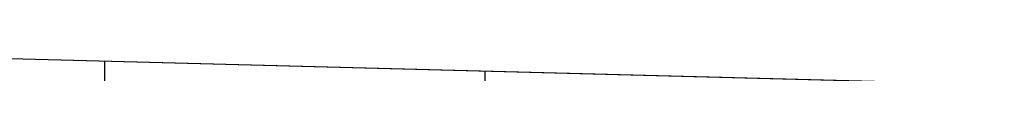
# Model space of a CAD drawing. Extents: x -8 to 8, y 0 to 107.
# Tile 225 of 256: x -4.2134 to -0.0441, y 57.6919 to 57.7755. Entities that reach past the tile are written whole.
import ezdxf

# ---------------------------------------------------------------- set-up
doc = ezdxf.new("R2010")
doc.units = 0
doc.layers.add('COUPLER_CASE', color=7, linetype='CONTINUOUS')

msp = doc.modelspace()

# ---------------------------------------------------------------- linework, layer by layer
at = {"layer": 'COUPLER_CASE', "color": 254}
for p, q in [((1.4297, 57.6061, 137.6473), (-5.0389, 57.7755, 137.4779)), ((-0.0703, 57.6454, 140.1088), (-5.0389, 57.7755, 139.9787)), ((-0.0703, 57.6454, 138.7934), (-5.0389, 57.7755, 138.7934)), ((-3.8533, 56.3952, 140.0098), (-3.8533, 57.7445, 140.0098)), ((-2.2428, 56.4374, 137.5511), (-2.2428, 57.7023, 137.5511))]:
    msp.add_line(p, q, dxfattribs=at)

doc.saveas('drawing.dxf')
